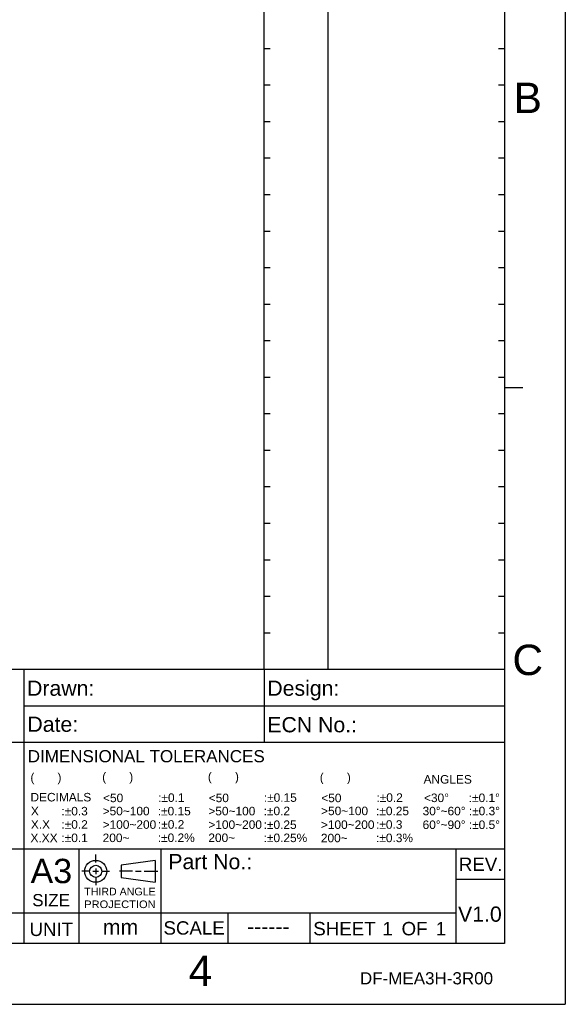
# Model space of a CAD drawing. Extents: x -74 to 556, y -98 to 347.
# Tile 23 of 26: x 422 to 556, y -98 to 144. Entities that reach past the tile are written whole.
import ezdxf
from ezdxf.enums import TextEntityAlignment as Align

# ---------------------------------------------------------------- set-up
doc = ezdxf.new("R2010")
doc.units = 0
doc.header["$LTSCALE"] = 23.1
doc.header["$MEASUREMENT"] = 0
doc.layers.get('0').update_dxf_attribs({"linetype": 'CONTINUOUS'})
doc.layers.add('DIM', color=6, linetype='CONTINUOUS')
doc.layers.add('DRAWING FRAME', color=1, linetype='CONTINUOUS')
doc.styles.add('ARIAL', font='ARIAL.TTF')

msp = doc.modelspace()

# ---------------------------------------------------------------- linework, layer by layer
at = {"layer": 'DRAWING FRAME', "color": 4}
for p in [(556.093023, 347.257831), (556.093023, 347.257831), (-73.906977, -98.242169)]:
    msp.add_line(p, (556.093023, -98.242169), dxfattribs=at)
at = {"layer": 'DRAWING FRAME', "color": 3}
for p, q in [((481.843023, -15.742169), (481.843023, 332.257831)), ((497.593023, -15.742169), (497.593023, 332.257831)), ((541.093023, 332.257831), (541.093023, -83.242169)), ((483.343023, 137.257831), (481.843023, 137.257831)), ((541.093023, 137.257831), (539.593023, 137.257831)), ((483.343023, 128.257831), (481.843023, 128.257831)), ((541.093023, 128.257831), (539.593023, 128.257831)), ((483.343023, 119.257831), (481.843023, 119.257831)), ((541.093023, 119.257831), (539.593023, 119.257831)), ((483.343023, 110.257831), (481.843023, 110.257831)), ((541.093023, 110.257831), (539.593023, 110.257831)), ((483.343023, 101.257831), (481.843023, 101.257831)), ((541.093023, 101.257831), (539.593023, 101.257831)), ((483.343023, 92.257831), (481.843023, 92.257831)), ((541.093023, 92.257831), (539.593023, 92.257831)), ((483.343023, 83.257831), (481.843023, 83.257831)), ((541.093023, 83.257831), (539.593023, 83.257831)), ((483.343023, 74.257831), (481.843023, 74.257831)), ((541.093023, 74.257831), (539.593023, 74.257831)), ((483.343023, 65.257831), (481.843023, 65.257831)), ((541.093023, 65.257831), (539.593023, 65.257831)), ((483.343023, 56.257831), (481.843023, 56.257831)), ((541.093023, 56.257831), (539.593023, 56.257831)), ((541.093023, 53.757831), (545.593023, 53.757831)), ((541.093023, 53.757831), (545.593023, 53.757831)), ((483.343023, 47.257831), (481.843023, 47.257831)), ((541.093023, 47.257831), (539.593023, 47.257831)), ((483.343023, 38.257831), (481.843023, 38.257831)), ((541.093023, 38.257831), (539.593023, 38.257831)), ((483.343023, 29.257831), (481.843023, 29.257831)), ((541.093023, 29.257831), (539.593023, 29.257831)), ((483.343023, 20.257831), (481.843023, 20.257831)), ((541.093023, 20.257831), (539.593023, 20.257831)), ((483.343023, 11.257831), (481.843023, 11.257831)), ((541.093023, 11.257831), (539.593023, 11.257831)), ((483.343023, 2.257831), (481.843023, 2.257831)), ((541.093023, 2.257831), (539.593023, 2.257831)), ((483.343023, -6.742169), (481.843023, -6.742169)), ((541.093023, -6.742169), (539.593023, -6.742169)), ((541.093023, -15.742169), (313.093023, -15.742169)), ((422.593023, -15.742169), (422.593023, -59.992169)), ((481.843023, -15.742169), (481.843023, -33.742169)), ((541.093023, -24.742169), (422.593023, -24.742169)), ((541.093023, -33.742169), (313.093023, -33.742169)), ((541.093023, -59.992169), (313.093023, -59.992169)), ((422.593023, -59.992169), (422.593023, -83.242169)), ((436.093023, -59.992169), (436.093023, -83.242169)), ((456.343023, -59.992169), (456.343023, -83.242169)), ((529.093023, -59.992169), (529.093023, -83.242169)), ((541.093023, -67.492169), (529.093023, -67.492169)), ((529.093023, -75.742169), (313.093023, -75.742169)), ((472.843023, -75.742169), (472.843023, -83.242169)), ((493.093023, -75.742169), (493.093023, -83.242169)), ((541.093023, -83.242169), (-58.906977, -83.242169))]:
    msp.add_line(p, q, dxfattribs=at)
at = {"layer": 'DRAWING FRAME', "color": 1}
for p, q in [((440.282452, -63.296066), (440.282452, -61.316066)), ((454.982452, -62.766954), (446.582452, -63.966954)), ((454.982452, -62.766954), (454.982452, -68.166954)), ((438.842452, -65.466954), (436.862452, -65.466954)), ((439.562452, -65.466954), (441.002452, -65.466954)), ((440.282452, -64.746954), (440.282452, -66.186954)), ((441.722452, -65.466954), (443.702452, -65.466954)), ((449.333175, -65.466954), (446.142277, -65.466954)), ((446.582452, -63.966954), (446.582452, -66.966954)), ((450.053175, -65.466954), (451.493175, -65.466954)), ((452.213175, -65.466954), (455.562517, -65.466954)), ((440.282452, -66.906954), (440.282452, -68.886954)), ((446.582452, -66.966954), (454.982452, -68.166954))]:
    msp.add_line(p, q, dxfattribs=at)
for radius in [2.7, 1.5]:
    msp.add_circle((440.282452, -65.466954), radius, dxfattribs=at)

# ---------------------------------------------------------------- texts
at = {"color": 1, "linetype": 'Continuous', "style": 'ARIAL'}
for s, p in [('(       )', (424.175778, -43.360628)), ('(       )', (441.874555, -43.230775)), ('(       )', (467.944052, -43.170365)), ('(       )', (495.535754, -43.347067)), ('ANGLES  ', (521.137217, -43.854999)), ('DECIMALS', (424.195592, -48.241083)), (':%%p0.1', (455.679111, -48.356977)), (':%%p0.15', (481.739339, -48.338659)), (':%%p0.2', (509.508113, -48.345687)), ('<30%%d      :%%p0.1%%d', (521.236112, -48.4031)), ('<50', (442.083488, -48.423009)), ('<50', (468.152985, -48.423428)), ('<50', (495.907883, -48.430864)), ('X', (424.291852, -51.668761)), (':%%p0.3', (431.821202, -51.684652)), ('>50~100', (441.990628, -51.663004)), (':%%p0.15', (455.58625, -51.681628)), ('>50~100', (468.060124, -51.668954)), (':%%p0.2', (481.698397, -51.636084)), ('>50~100', (495.866943, -51.624489)), (':%%p0.25', (509.415252, -51.643113)), ('30%%d~60%%d :%%p0.3%%d', (520.897212, -51.657079)), ('X.X', (424.291852, -54.972402)), (':%%p0.2', (431.821202, -54.966503)), ('>100~200', (441.990628, -54.98806)), (':%%p0.2', (455.628594, -54.96245)), ('>100~200', (468.060124, -55.007205)), (':%%p0.25', (481.698397, -55.026237)), ('>100~200', (495.815024, -55.014642)), (':%%p0.3', (509.415252, -54.981365)), ('60%%d~90%%d :%%p0.5%%d', (520.897212, -55.035637)), ('X.XX', (424.197293, -58.285543)), (':%%p0.1', (431.821202, -58.263136)), ('200~', (441.990628, -58.265039)), (':%%p0.2%', (455.58625, -58.240381)), ('200~', (468.060124, -58.248339)), (':%%p0.25%', (481.698397, -58.267371)), ('200~', (495.815024, -58.307676)), (':%%p0.3%', (509.415252, -58.274398))]:
    msp.add_text(s, height=2.1, dxfattribs=at).set_placement(p)
at = {"layer": 'DIM', "style": 'ARIAL'}
for s, height, p in [('V1.0', 3.75, (529.63851, -77.890123)), ('mm', 3.75, (442.035816, -81.070855)), ('mm', 3.75, (442.035816, -81.070855)), ('------', 3.75, (477.61441, -80.899846)), ('------', 3.75, (477.61441, -80.899846)), ('1', 3.3, (510.980633, -81.243918)), ('1', 3.3, (510.980633, -81.243918)), ('1', 3.3, (524.141096, -81.243918)), ('1', 3.3, (524.141096, -81.243918))]:
    msp.add_text(s, height=height, dxfattribs=at).set_placement(p)
at = {"layer": 'DRAWING FRAME', "color": 1, "style": 'ARIAL'}
for s, p in [('B', (546.830458, 125.150846)), ('C', (546.830458, -13.349154)), ('4', (466.101999, -89.985224))]:
    msp.add_text(s, height=7.5, dxfattribs=at).set_placement(p, align=Align.MIDDLE)
for s, height, p in [('Drawn:', 3.75, (423.350158, -22.207135)), ('Design:', 3.75, (482.600158, -22.207135)), ('Date:', 3.75, (423.437442, -31.084217)), ('ECN No.:', 3.75, (482.600158, -31.207135)), ('DIMENSIONAL TOLERANCES', 3, (423.520483, -38.595561)), ('A3', 6, (424.215075, -68.384541)), ('Part No.:', 3.75, (458.190041, -64.945624)), ('REV.', 3.3, (529.833647, -65.382539)), ('SIZE', 3, (424.626743, -74.064196)), ('UNIT', 3.3, (423.957065, -81.416278)), ('SCALE', 3.3, (456.990566, -81.072557)), ('SHEET     OF', 3.3, (493.936757, -81.243918))]:
    msp.add_text(s, height=height, dxfattribs=at).set_placement(p)
at = {"layer": 'DRAWING FRAME', "color": 1, "linetype": 'ByBlock', "style": 'ARIAL'}
for s, width, p, p2 in [('THIRD ANGLE', 1.000794, (437.441287, -71.389024), (455.065682, -71.389024)), ('PROJECTION', 1.044018, (437.441287, -74.526997), (455.065762, -74.526997))]:
    msp.add_text(s, height=1.875, dxfattribs=dict(at, width=width)).set_placement(p, p2, align=Align.FIT)
at = {"layer": 'DRAWING FRAME', "style": 'ARIAL'}
msp.add_text('DF-MEA3H-3R00', height=3, dxfattribs=at).set_placement((505.443004, -93.328745))

doc.saveas('drawing.dxf')
